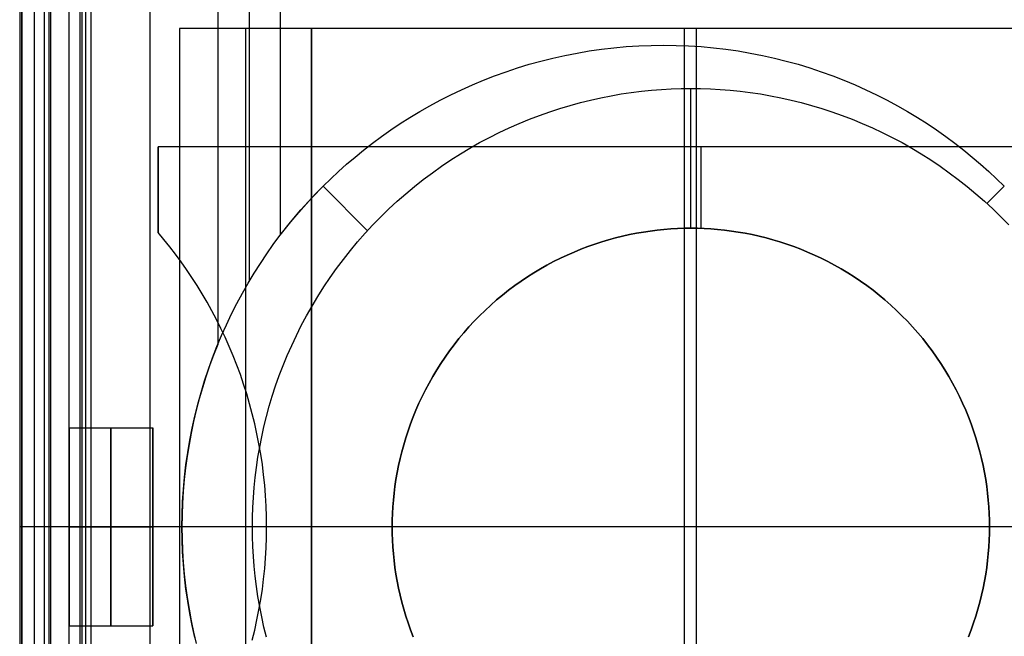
# Model space of a CAD drawing. Header units: millimetres. Extents: x -15 to 7, y 1 to 148.
# Tile 176 of 256: x -4.16 to -0.53, y 46.94 to 49.21. Entities that reach past the tile are written whole.
import ezdxf

# ---------------------------------------------------------------- set-up
doc = ezdxf.new("R2010")
doc.units = ezdxf.units.MM
doc.header["$MEASUREMENT"] = 0
doc.layers.add('Default', color=7, linetype='Continuous', true_color=0x000000)
doc.layers.add('Layer 01', color=7, linetype='Continuous', true_color=0x000000)

msp = doc.modelspace()

# ---------------------------------------------------------------- linework, layer by layer
at = {"layer": 'Default', "color": 254, "true_color": 0xcad1ee}
for points in [[(-3.9369, 73.1907), (-3.9369, 35.7229)], [(-3.9159, 73.1698), (-3.9159, 35.7439)], [(-3.895, 35.7648), (-3.895, 73.1488)], [(-4.1497, 6.9472), (-4.1497, 69.7106)], [(-4.1497, 7.2489), (-4.1497, 69.3953)], [(-4.1497, 69.08), (-4.1497, 8.1651)]]:
    msp.add_lwpolyline(points, dxfattribs=at)
at = {"layer": 'Default', "color": 171, "true_color": 0x8080ff}
for points in [[(-4.1047, 70.2941), (-4.1047, 27.6013)], [(-4.0497, 27.5187), (-4.0497, 70.2391)]]:
    msp.add_lwpolyline(points, dxfattribs=at)
at = {"layer": 'Default', "color": 171, "true_color": 0x8080ff, "extrusion": (0, 1, 0)}
msp.add_lwpolyline([(4.0497, -104.3618), (4.1597, -101.2118)], dxfattribs=at)
at = {"layer": 'Layer 01'}
for points in [[(-4.1566, 45.4394), (-4.1566, 49.2394)], [(-4.1566, 45.4394), (-4.1566, 49.2394)], [(-4.1566, 45.4394), (-4.1566, 49.2394)], [(-4.0665, 45.4394), (-4.0665, 49.2394)], [(-4.0431, 45.4394), (-4.0431, 49.2394)], [(-3.9765, 45.4394), (-3.9765, 49.2394)], [(-3.9765, 45.4394), (-3.9765, 49.2394)], [(-3.9765, 45.4394), (-3.9765, 49.2394)], [(-3.9296, 49.2394), (-3.9296, 45.4394)], [(-3.6789, 49.2394), (-3.6789, 45.4394)], [(-3.4283, 49.2394), (-3.4283, 48.0115)], [(-3.3133, 49.2394), (-3.3133, 48.2428)], [(-3.1984, 49.2394), (-3.1984, 48.4137)], [(0.2355, 49.1757), (-3.5692, 49.1757)], [(-3.5692, 49.1757), (-3.5692, 45.503)], [(-3.5692, 49.1757), (-3.5692, 45.503)], [(-3.0832, 49.1757), (-3.5692, 49.1757)], [(-3.0832, 49.1757), (-3.5692, 49.1757)], [(-3.5692, 49.1757), (-3.5692, 45.503)], [(-3.3262, 49.1757), (-3.3262, 45.503)], [(-0.3386, 49.1757), (-3.0832, 49.1757)], [(-3.0832, 45.503), (-3.0832, 49.1757)], [(-3.0832, 49.1757), (-3.0832, 45.503)], [(-3.0832, 49.1757), (-3.0832, 45.503)], [(-1.7109, 49.1757), (-1.7109, 45.503)], [(-1.6669, 49.1757), (-1.6669, 45.503)], [(-3.513, 46.9315), (-3.5229, 46.9758), (-3.5317, 47.0204), (-3.5393, 47.0654), (-3.5458, 47.1106), (-3.5511, 47.1561), (-3.5552, 47.2018), (-3.5582, 47.2475), (-3.56, 47.2934), (-3.5606, 47.3394), (-3.56, 47.3853), (-3.5582, 47.4312), (-3.5552, 47.477), (-3.5511, 47.5226), (-3.5458, 47.5681), (-3.5393, 47.6133), (-3.5317, 47.6583), (-3.5229, 47.7029), (-3.513, 47.7472), (-3.5021, 47.7911), (-3.49, 47.8346), (-3.477, 47.8776), (-3.4628, 47.9201), (-3.4477, 47.962), (-3.4316, 48.0034), (-3.4146, 48.0441), (-3.3967, 48.0842), (-3.3778, 48.1236), (-3.3582, 48.1624), (-3.3377, 48.2004), (-3.3164, 48.2376), (-3.2944, 48.2741), (-3.2716, 48.3099), (-3.2482, 48.3448), (-3.2242, 48.3789), (-3.1995, 48.4122), (-3.1743, 48.4446), (-3.1485, 48.4762), (-3.1223, 48.507), (-3.0955, 48.5369), (-3.0684, 48.5659), (-3.0409, 48.594), (-3.0127, 48.6216), (-2.9837, 48.6487), (-2.9538, 48.6754), (-2.923, 48.7017), (-2.8914, 48.7275), (-2.859, 48.7527), (-2.8257, 48.7773), (-2.7916, 48.8014), (-2.7567, 48.8248), (-2.721, 48.8475), (-2.6845, 48.8696), (-2.6472, 48.8908), (-2.6092, 48.9113), (-2.5704, 48.931), (-2.531, 48.9498), (-2.4909, 48.9678), (-2.4502, 48.9848), (-2.4088, 49.0009), (-2.3669, 49.016), (-2.3244, 49.0301), (-2.2814, 49.0432), (-2.238, 49.0553), (-2.1941, 49.0662), (-2.1498, 49.0761), (-2.1051, 49.0848), (-2.0601, 49.0925), (-2.0149, 49.0989), (-1.9694, 49.1043), (-1.9238, 49.1084), (-1.878, 49.1114), (-1.8321, 49.1131), (-1.7862, 49.1137), (-1.7402, 49.1131), (-1.6944, 49.1114), (-1.6486, 49.1084), (-1.6029, 49.1043), (-1.5575, 49.0989), (-1.5122, 49.0925), (-1.4672, 49.0848), (-1.4226, 49.0761), (-1.3783, 49.0662), (-1.3344, 49.0553), (-1.2909, 49.0432), (-1.2479, 49.0301), (-1.2055, 49.016), (-1.1635, 49.0009), (-1.1222, 48.9848), (-1.0814, 48.9678), (-1.0413, 48.9498), (-1.0019, 48.931), (-0.9632, 48.9113), (-0.9252, 48.8908), (-0.8879, 48.8696), (-0.8514, 48.8475), (-0.8157, 48.8248), (-0.7807, 48.8014), (-0.7466, 48.7773), (-0.7134, 48.7527), (-0.6809, 48.7275), (-0.6493, 48.7017), (-0.6186, 48.6754), (-0.5887, 48.6487), (-0.5597, 48.6216), (-0.5315, 48.594)], [(-3.513, 46.9315), (-3.5229, 46.9758), (-3.5317, 47.0204), (-3.5393, 47.0654), (-3.5458, 47.1106), (-3.5511, 47.1561), (-3.5552, 47.2018), (-3.5582, 47.2475), (-3.56, 47.2934), (-3.5606, 47.3394), (-3.56, 47.3853), (-3.5582, 47.4312), (-3.5552, 47.477), (-3.5511, 47.5226), (-3.5458, 47.5681), (-3.5393, 47.6133), (-3.5317, 47.6583), (-3.5229, 47.7029), (-3.513, 47.7472), (-3.5021, 47.7911), (-3.49, 47.8346), (-3.477, 47.8776), (-3.4628, 47.9201), (-3.4477, 47.962), (-3.4316, 48.0034), (-3.4146, 48.0441), (-3.3967, 48.0842), (-3.3778, 48.1236), (-3.3582, 48.1624), (-3.3377, 48.2004), (-3.3164, 48.2376), (-3.2944, 48.2741), (-3.2716, 48.3099), (-3.2482, 48.3448), (-3.2242, 48.3789), (-3.1995, 48.4122), (-3.1743, 48.4446), (-3.1485, 48.4762), (-3.1223, 48.507), (-3.0955, 48.5369), (-3.0684, 48.5659), (-3.0409, 48.594), (-3.0127, 48.6216), (-2.9837, 48.6487), (-2.9538, 48.6754), (-2.923, 48.7017), (-2.8914, 48.7275), (-2.859, 48.7527), (-2.8257, 48.7773), (-2.7916, 48.8014), (-2.7567, 48.8248), (-2.721, 48.8475), (-2.6845, 48.8696), (-2.6472, 48.8908), (-2.6092, 48.9113), (-2.5704, 48.931), (-2.531, 48.9498), (-2.4909, 48.9678), (-2.4502, 48.9848), (-2.4088, 49.0009), (-2.3669, 49.016), (-2.3244, 49.0301), (-2.2814, 49.0432), (-2.238, 49.0553), (-2.1941, 49.0662), (-2.1498, 49.0761), (-2.1051, 49.0848), (-2.0601, 49.0925), (-2.0149, 49.0989), (-1.9694, 49.1043), (-1.9238, 49.1084), (-1.878, 49.1114), (-1.8321, 49.1131), (-1.7862, 49.1137), (-1.7402, 49.1131), (-1.6944, 49.1114), (-1.6486, 49.1084), (-1.6029, 49.1043), (-1.5575, 49.0989), (-1.5122, 49.0925), (-1.4672, 49.0848), (-1.4226, 49.0761), (-1.3783, 49.0662), (-1.3344, 49.0553), (-1.2909, 49.0432), (-1.2479, 49.0301), (-1.2055, 49.016), (-1.1635, 49.0009), (-1.1222, 48.9848), (-1.0814, 48.9678), (-1.0413, 48.9498), (-1.0019, 48.931), (-0.9632, 48.9113), (-0.9252, 48.8908), (-0.8879, 48.8696), (-0.8514, 48.8475), (-0.8157, 48.8248), (-0.7807, 48.8014), (-0.7466, 48.7773), (-0.7134, 48.7527), (-0.6809, 48.7275), (-0.6493, 48.7017), (-0.6186, 48.6754), (-0.5887, 48.6487), (-0.5597, 48.6216), (-0.5315, 48.594)], [(-3.0409, 48.594), (-3.0127, 48.6216), (-2.9837, 48.6487), (-2.9538, 48.6754), (-2.923, 48.7017), (-2.8914, 48.7275), (-2.859, 48.7527), (-2.8257, 48.7773), (-2.7916, 48.8014), (-2.7567, 48.8248), (-2.721, 48.8475), (-2.6845, 48.8696), (-2.6472, 48.8908), (-2.6092, 48.9113), (-2.5704, 48.931), (-2.531, 48.9498), (-2.4909, 48.9678), (-2.4502, 48.9848), (-2.4088, 49.0009), (-2.3669, 49.016), (-2.3244, 49.0301), (-2.2814, 49.0432), (-2.238, 49.0553), (-2.1941, 49.0662), (-2.1498, 49.0761), (-2.1051, 49.0848), (-2.0601, 49.0925), (-2.0149, 49.0989), (-1.9694, 49.1043), (-1.9238, 49.1084), (-1.878, 49.1114), (-1.8321, 49.1131), (-1.7862, 49.1137), (-1.7402, 49.1131), (-1.6944, 49.1114), (-1.6486, 49.1084), (-1.6029, 49.1043), (-1.5575, 49.0989), (-1.5122, 49.0925), (-1.4672, 49.0848), (-1.4226, 49.0761), (-1.3783, 49.0662), (-1.3344, 49.0553), (-1.2909, 49.0432), (-1.2479, 49.0301), (-1.2055, 49.016), (-1.1635, 49.0009), (-1.1222, 48.9848), (-1.0814, 48.9678), (-1.0413, 48.9498), (-1.0019, 48.931), (-0.9632, 48.9113), (-0.9252, 48.8908), (-0.8879, 48.8696), (-0.8514, 48.8475), (-0.8157, 48.8248), (-0.7807, 48.8014), (-0.7466, 48.7773), (-0.7134, 48.7527), (-0.6809, 48.7275), (-0.6493, 48.7017), (-0.6186, 48.6754), (-0.5887, 48.6487), (-0.5597, 48.6216), (-0.5315, 48.594)], [(-3.2491, 46.9326), (-3.2585, 46.9703), (-3.2668, 47.0079), (-3.2742, 47.0455), (-3.2807, 47.0829), (-3.2862, 47.1202), (-3.2909, 47.1573), (-3.2947, 47.1942), (-3.2975, 47.2309), (-3.2996, 47.2674), (-3.3008, 47.3035), (-3.3012, 47.3394), (-3.3008, 47.3752), (-3.2996, 47.4114), (-3.2975, 47.4478), (-3.2947, 47.4845), (-3.2909, 47.5214), (-3.2862, 47.5585), (-3.2807, 47.5958), (-3.2742, 47.6332), (-3.2668, 47.6708), (-3.2585, 47.7084), (-3.2491, 47.7461), (-3.2388, 47.7837), (-3.2276, 47.8214), (-3.2153, 47.859), (-3.202, 47.8965), (-3.1878, 47.9338), (-3.1725, 47.971), (-3.1563, 48.008), (-3.139, 48.0447), (-3.1208, 48.0811), (-3.1015, 48.1172), (-3.0813, 48.1529), (-3.0601, 48.1882), (-3.0379, 48.2231), (-3.0148, 48.2575), (-2.9908, 48.2913), (-2.9658, 48.3246), (-2.94, 48.3573), (-2.9133, 48.3893), (-2.8857, 48.4207), (-2.8573, 48.4514), (-2.8282, 48.4813), (-2.7982, 48.5105), (-2.7675, 48.5389), (-2.7362, 48.5665), (-2.7041, 48.5932), (-2.6714, 48.619), (-2.6381, 48.644), (-2.6043, 48.668), (-2.5699, 48.6911), (-2.5351, 48.7133), (-2.4998, 48.7345), (-2.464, 48.7547), (-2.4279, 48.7739), (-2.3915, 48.7922), (-2.3548, 48.8095), (-2.3178, 48.8257), (-2.2807, 48.841), (-2.2433, 48.8552), (-2.2058, 48.8685), (-2.1682, 48.8807), (-2.1306, 48.892), (-2.0929, 48.9023), (-2.0552, 48.9116), (-2.0176, 48.92), (-1.98, 48.9274), (-1.9426, 48.9339), (-1.9053, 48.9394), (-1.8682, 48.9441), (-1.8313, 48.9478), (-1.7946, 48.9507), (-1.7582, 48.9528), (-1.722, 48.954), (-1.6862, 48.9544), (-1.6503, 48.954), (-1.6142, 48.9528), (-1.5777, 48.9507), (-1.5411, 48.9478), (-1.5041, 48.9441), (-1.467, 48.9394), (-1.4297, 48.9339), (-1.3923, 48.9274), (-1.3548, 48.92), (-1.3171, 48.9116), (-1.2795, 48.9023), (-1.2418, 48.892), (-1.2041, 48.8807), (-1.1665, 48.8685), (-1.1291, 48.8552), (-1.0917, 48.841), (-1.0545, 48.8257), (-1.0175, 48.8095), (-0.9808, 48.7922), (-0.9444, 48.7739), (-0.9083, 48.7547), (-0.8726, 48.7345), (-0.8373, 48.7133), (-0.8024, 48.6911), (-0.7681, 48.668), (-0.7342, 48.644), (-0.7009, 48.619), (-0.6682, 48.5932), (-0.6362, 48.5665), (-0.6048, 48.5389), (-0.5741, 48.5105), (-0.5442, 48.4813), (-0.515, 48.4514)], [(-1.6862, 48.4394), (-1.6862, 48.9544)], [(0.3516, 48.7394), (-3.6484, 48.7394)], [(-3.6484, 48.4243), (-3.6484, 48.7394)], [(0.3516, 48.7394), (-3.6484, 48.7394)], [(-3.6484, 48.7394), (-3.6484, 48.4243)], [(0.3516, 48.7394), (-3.6484, 48.7394)], [(-3.6484, 48.4243), (-3.6484, 48.7394)], [(-1.6484, 48.4387), (-1.6484, 48.7394)], [(-3.1984, 48.4137), (-3.1606, 48.4616), (-3.1217, 48.5077), (-3.0817, 48.5518), (-3.0409, 48.594)], [(-2.8771, 48.4302), (-3.0409, 48.594)], [(-0.5953, 48.5302), (-0.5315, 48.594)], [(-3.3014, 46.9224), (-3.2923, 46.9593), (-3.2841, 46.9965), (-3.2767, 47.0339), (-3.2701, 47.0715), (-3.2644, 47.1094), (-3.2596, 47.1474), (-3.2556, 47.1856), (-3.2525, 47.224), (-3.2503, 47.2624), (-3.249, 47.3009), (-3.2485, 47.3394), (-3.249, 47.3779), (-3.2503, 47.4163), (-3.2525, 47.4547), (-3.2556, 47.4931), (-3.2596, 47.5313), (-3.2644, 47.5693), (-3.2701, 47.6072), (-3.2767, 47.6448), (-3.2841, 47.6823), (-3.2923, 47.7194), (-3.3014, 47.7563), (-3.3112, 47.7928), (-3.3219, 47.829), (-3.3333, 47.8648), (-3.3454, 47.9003), (-3.3584, 47.9353), (-3.372, 47.9698), (-3.3863, 48.004), (-3.4013, 48.0376), (-3.417, 48.0707), (-3.4333, 48.1034), (-3.4503, 48.1354), (-3.4678, 48.167), (-3.4859, 48.198), (-3.5045, 48.2284), (-3.5237, 48.2582), (-3.5434, 48.2874), (-3.5635, 48.316), (-3.5841, 48.344), (-3.6052, 48.3714), (-3.6266, 48.3982), (-3.6484, 48.4243)], [(-3.3014, 46.9224), (-3.2923, 46.9593), (-3.2841, 46.9965), (-3.2767, 47.0339), (-3.2701, 47.0715), (-3.2644, 47.1094), (-3.2596, 47.1474), (-3.2556, 47.1856), (-3.2525, 47.224), (-3.2503, 47.2624), (-3.249, 47.3009), (-3.2485, 47.3394), (-3.249, 47.3779), (-3.2503, 47.4163), (-3.2525, 47.4547), (-3.2556, 47.4931), (-3.2596, 47.5313), (-3.2644, 47.5693), (-3.2701, 47.6072), (-3.2767, 47.6448), (-3.2841, 47.6823), (-3.2923, 47.7194), (-3.3014, 47.7563), (-3.3112, 47.7928), (-3.3219, 47.829), (-3.3333, 47.8648), (-3.3454, 47.9003), (-3.3584, 47.9353), (-3.372, 47.9698), (-3.3863, 48.004), (-3.4013, 48.0376), (-3.417, 48.0707), (-3.4333, 48.1034), (-3.4503, 48.1354), (-3.4678, 48.167), (-3.4859, 48.198), (-3.5045, 48.2284), (-3.5237, 48.2582), (-3.5434, 48.2874), (-3.5635, 48.316), (-3.5841, 48.344), (-3.6052, 48.3714), (-3.6266, 48.3982), (-3.6484, 48.4243)], [(-3.3014, 46.9224), (-3.2923, 46.9593), (-3.2841, 46.9965), (-3.2767, 47.0339), (-3.2701, 47.0715), (-3.2644, 47.1094), (-3.2596, 47.1474), (-3.2556, 47.1856), (-3.2525, 47.224), (-3.2503, 47.2624), (-3.249, 47.3009), (-3.2485, 47.3394), (-3.249, 47.3779), (-3.2503, 47.4163), (-3.2525, 47.4547), (-3.2556, 47.4931), (-3.2596, 47.5313), (-3.2644, 47.5693), (-3.2701, 47.6072), (-3.2767, 47.6448), (-3.2841, 47.6823), (-3.2923, 47.7194), (-3.3014, 47.7563), (-3.3112, 47.7928), (-3.3219, 47.829), (-3.3333, 47.8648), (-3.3454, 47.9003), (-3.3584, 47.9353), (-3.372, 47.9698), (-3.3863, 48.004), (-3.4013, 48.0376), (-3.417, 48.0707), (-3.4333, 48.1034), (-3.4503, 48.1354), (-3.4678, 48.167), (-3.4859, 48.198), (-3.5045, 48.2284), (-3.5237, 48.2582), (-3.5434, 48.2874), (-3.5635, 48.316), (-3.5841, 48.344), (-3.6052, 48.3714), (-3.6266, 48.3982), (-3.6484, 48.4243)], [(-2.7089, 46.9345), (-2.7187, 46.9599), (-2.7277, 46.9854), (-2.736, 47.011), (-2.7437, 47.0367), (-2.7507, 47.0623), (-2.7571, 47.088), (-2.7628, 47.1136), (-2.7678, 47.1392), (-2.7722, 47.1647), (-2.776, 47.1901), (-2.7792, 47.2154), (-2.7817, 47.2405), (-2.7837, 47.2655), (-2.7851, 47.2903), (-2.7859, 47.3149), (-2.7862, 47.3394), (-2.7859, 47.3638), (-2.7851, 47.3884), (-2.7837, 47.4132), (-2.7817, 47.4382), (-2.7792, 47.4633), (-2.776, 47.4886), (-2.7722, 47.514), (-2.7678, 47.5395), (-2.7628, 47.5651), (-2.7571, 47.5907), (-2.7507, 47.6164), (-2.7437, 47.642), (-2.736, 47.6677), (-2.7277, 47.6933), (-2.7187, 47.7188), (-2.7089, 47.7443), (-2.6985, 47.7696), (-2.6875, 47.7948), (-2.6757, 47.8198), (-2.6633, 47.8446), (-2.6502, 47.8692), (-2.6364, 47.8935), (-2.622, 47.9175), (-2.6069, 47.9413), (-2.5911, 47.9647), (-2.5748, 47.9878), (-2.5578, 48.0104), (-2.5402, 48.0327), (-2.522, 48.0545), (-2.5032, 48.0759), (-2.4839, 48.0968), (-2.464, 48.1172), (-2.4436, 48.137), (-2.4227, 48.1564), (-2.4013, 48.1751), (-2.3795, 48.1933), (-2.3572, 48.2109), (-2.3346, 48.2279), (-2.3115, 48.2443), (-2.2881, 48.26), (-2.2644, 48.2751), (-2.2403, 48.2896), (-2.216, 48.3034), (-2.1914, 48.3165), (-2.1666, 48.3289), (-2.1416, 48.3407), (-2.1164, 48.3517), (-2.0911, 48.3621), (-2.0656, 48.3718), (-2.0401, 48.3809), (-2.0145, 48.3892), (-1.9888, 48.3969), (-1.9632, 48.4039), (-1.9375, 48.4103), (-1.9119, 48.4159), (-1.8863, 48.421), (-1.8608, 48.4254), (-1.8354, 48.4292), (-1.8102, 48.4323), (-1.785, 48.4349), (-1.76, 48.4369), (-1.7352, 48.4383), (-1.7106, 48.4391), (-1.6862, 48.4394), (-1.6618, 48.4391), (-1.6371, 48.4383), (-1.6123, 48.4369), (-1.5873, 48.4349), (-1.5622, 48.4323), (-1.5369, 48.4292), (-1.5115, 48.4254), (-1.486, 48.421), (-1.4604, 48.4159), (-1.4348, 48.4103), (-1.4092, 48.4039), (-1.3835, 48.3969), (-1.3579, 48.3892), (-1.3323, 48.3809), (-1.3067, 48.3718), (-1.2813, 48.3621), (-1.2559, 48.3517), (-1.2308, 48.3407), (-1.2058, 48.3289), (-1.181, 48.3165), (-1.1564, 48.3034), (-1.132, 48.2896), (-1.108, 48.2751), (-1.0842, 48.26), (-1.0608, 48.2443), (-1.0378, 48.2279), (-1.0151, 48.2109), (-0.9928, 48.1933), (-0.971, 48.1751), (-0.9496, 48.1564), (-0.9288, 48.137), (-0.9084, 48.1172), (-0.8885, 48.0968), (-0.8692, 48.0759), (-0.8504, 48.0545), (-0.8322, 48.0327), (-0.8146, 48.0104), (-0.7976, 47.9878), (-0.7812, 47.9647), (-0.7655, 47.9413), (-0.7504, 47.9175), (-0.7359, 47.8935), (-0.7222, 47.8692), (-0.7091, 47.8446), (-0.6966, 47.8198), (-0.6849, 47.7948), (-0.6738, 47.7696), (-0.6634, 47.7443), (-0.6537, 47.7188), (-0.6447, 47.6933), (-0.6363, 47.6677), (-0.6286, 47.642), (-0.6216, 47.6164), (-0.6153, 47.5907), (-0.6096, 47.5651), (-0.6045, 47.5395), (-0.6001, 47.514), (-0.5963, 47.4886), (-0.5932, 47.4633), (-0.5906, 47.4382), (-0.5887, 47.4132), (-0.5873, 47.3884), (-0.5864, 47.3638), (-0.5862, 47.3394), (-0.5864, 47.3149), (-0.5873, 47.2903), (-0.5887, 47.2655), (-0.5906, 47.2405), (-0.5932, 47.2154), (-0.5963, 47.1901), (-0.6001, 47.1647), (-0.6045, 47.1392), (-0.6096, 47.1136), (-0.6153, 47.088), (-0.6216, 47.0623), (-0.6286, 47.0367), (-0.6363, 47.011), (-0.6447, 46.9854), (-0.6537, 46.9599), (-0.6634, 46.9345)], [(-0.6634, 46.9345), (-0.6537, 46.9599), (-0.6447, 46.9854), (-0.6363, 47.011), (-0.6286, 47.0367), (-0.6216, 47.0623), (-0.6153, 47.088), (-0.6096, 47.1136), (-0.6045, 47.1392), (-0.6001, 47.1647), (-0.5963, 47.1901), (-0.5932, 47.2154), (-0.5906, 47.2405), (-0.5887, 47.2655), (-0.5873, 47.2903), (-0.5864, 47.3149), (-0.5862, 47.3394), (-0.5864, 47.3638), (-0.5873, 47.3884), (-0.5887, 47.4132), (-0.5906, 47.4382), (-0.5932, 47.4633), (-0.5963, 47.4886), (-0.6001, 47.514), (-0.6045, 47.5395), (-0.6096, 47.5651), (-0.6153, 47.5907), (-0.6216, 47.6164), (-0.6286, 47.642), (-0.6363, 47.6677), (-0.6447, 47.6933), (-0.6537, 47.7188), (-0.6634, 47.7443), (-0.6738, 47.7696), (-0.6849, 47.7948), (-0.6966, 47.8198), (-0.7091, 47.8446), (-0.7222, 47.8692), (-0.7359, 47.8935), (-0.7504, 47.9175), (-0.7655, 47.9413), (-0.7812, 47.9647), (-0.7976, 47.9878), (-0.8146, 48.0104), (-0.8322, 48.0327), (-0.8504, 48.0545), (-0.8692, 48.0759), (-0.8885, 48.0968), (-0.9084, 48.1172), (-0.9288, 48.137), (-0.9496, 48.1564), (-0.971, 48.1751), (-0.9928, 48.1933), (-1.0151, 48.2109), (-1.0378, 48.2279), (-1.0608, 48.2443), (-1.0842, 48.26), (-1.108, 48.2751), (-1.132, 48.2896), (-1.1564, 48.3034), (-1.181, 48.3165), (-1.2058, 48.3289), (-1.2308, 48.3407), (-1.2559, 48.3517), (-1.2813, 48.3621), (-1.3067, 48.3718), (-1.3323, 48.3809), (-1.3579, 48.3892), (-1.3835, 48.3969), (-1.4092, 48.4039), (-1.4348, 48.4103), (-1.4604, 48.4159), (-1.486, 48.421), (-1.5115, 48.4254), (-1.5369, 48.4292), (-1.5622, 48.4323), (-1.5873, 48.4349), (-1.6123, 48.4369), (-1.6371, 48.4383), (-1.6618, 48.4391), (-1.6862, 48.4394), (-1.7106, 48.4391), (-1.7352, 48.4383), (-1.76, 48.4369), (-1.785, 48.4349), (-1.8102, 48.4323), (-1.8354, 48.4292), (-1.8608, 48.4254), (-1.8863, 48.421), (-1.9119, 48.4159), (-1.9375, 48.4103), (-1.9632, 48.4039), (-1.9888, 48.3969), (-2.0145, 48.3892), (-2.0401, 48.3809), (-2.0656, 48.3718), (-2.0911, 48.3621), (-2.1164, 48.3517), (-2.1416, 48.3407), (-2.1666, 48.3289), (-2.1914, 48.3165), (-2.216, 48.3034), (-2.2403, 48.2896), (-2.2644, 48.2751), (-2.2881, 48.26), (-2.3115, 48.2443), (-2.3346, 48.2279), (-2.3572, 48.2109), (-2.3795, 48.1933), (-2.4013, 48.1751), (-2.4227, 48.1564), (-2.4436, 48.137), (-2.464, 48.1172), (-2.4839, 48.0968), (-2.5032, 48.0759), (-2.522, 48.0545), (-2.5402, 48.0327), (-2.5578, 48.0104), (-2.5748, 47.9878), (-2.5911, 47.9647), (-2.6069, 47.9413), (-2.622, 47.9175), (-2.6364, 47.8935), (-2.6502, 47.8692), (-2.6633, 47.8446), (-2.6757, 47.8198), (-2.6875, 47.7948), (-2.6985, 47.7696), (-2.7089, 47.7443), (-2.7187, 47.7188), (-2.7277, 47.6933), (-2.736, 47.6677), (-2.7437, 47.642), (-2.7507, 47.6164), (-2.7571, 47.5907), (-2.7628, 47.5651), (-2.7678, 47.5395), (-2.7722, 47.514), (-2.776, 47.4886), (-2.7792, 47.4633), (-2.7817, 47.4382), (-2.7837, 47.4132), (-2.7851, 47.3884), (-2.7859, 47.3638), (-2.7862, 47.3394), (-2.7859, 47.3149), (-2.7851, 47.2903), (-2.7837, 47.2655), (-2.7817, 47.2405), (-2.7792, 47.2154), (-2.776, 47.1901), (-2.7722, 47.1647), (-2.7678, 47.1392), (-2.7628, 47.1136), (-2.7571, 47.088), (-2.7507, 47.0623), (-2.7437, 47.0367), (-2.736, 47.011), (-2.7277, 46.9854), (-2.7187, 46.9599), (-2.7089, 46.9345)], [(-0.6634, 46.9345), (-0.6537, 46.9599), (-0.6447, 46.9854), (-0.6363, 47.011), (-0.6286, 47.0367), (-0.6216, 47.0623), (-0.6153, 47.088), (-0.6096, 47.1136), (-0.6045, 47.1392), (-0.6001, 47.1647), (-0.5963, 47.1901), (-0.5932, 47.2154), (-0.5906, 47.2405), (-0.5887, 47.2655), (-0.5873, 47.2903), (-0.5864, 47.3149), (-0.5862, 47.3394), (-0.5864, 47.3638), (-0.5873, 47.3884), (-0.5887, 47.4132), (-0.5906, 47.4382), (-0.5932, 47.4633), (-0.5963, 47.4886), (-0.6001, 47.514), (-0.6045, 47.5395), (-0.6096, 47.5651), (-0.6153, 47.5907), (-0.6216, 47.6164), (-0.6286, 47.642), (-0.6363, 47.6677), (-0.6447, 47.6933), (-0.6537, 47.7188), (-0.6634, 47.7443), (-0.6738, 47.7696), (-0.6849, 47.7948), (-0.6966, 47.8198), (-0.7091, 47.8446), (-0.7222, 47.8692), (-0.7359, 47.8935), (-0.7504, 47.9175), (-0.7655, 47.9413), (-0.7812, 47.9647), (-0.7976, 47.9878), (-0.8146, 48.0104), (-0.8322, 48.0327), (-0.8504, 48.0545), (-0.8692, 48.0759), (-0.8885, 48.0968), (-0.9084, 48.1172), (-0.9288, 48.137), (-0.9496, 48.1564), (-0.971, 48.1751), (-0.9928, 48.1933), (-1.0151, 48.2109), (-1.0378, 48.2279), (-1.0608, 48.2443), (-1.0842, 48.26), (-1.108, 48.2751), (-1.132, 48.2896), (-1.1564, 48.3034), (-1.181, 48.3165), (-1.2058, 48.3289), (-1.2308, 48.3407), (-1.2559, 48.3517), (-1.2813, 48.3621), (-1.3067, 48.3718), (-1.3323, 48.3809), (-1.3579, 48.3892), (-1.3835, 48.3969), (-1.4092, 48.4039), (-1.4348, 48.4103), (-1.4604, 48.4159), (-1.486, 48.421), (-1.5115, 48.4254), (-1.5369, 48.4292), (-1.5622, 48.4323), (-1.5873, 48.4349), (-1.6123, 48.4369), (-1.6371, 48.4383), (-1.6618, 48.4391), (-1.6862, 48.4394), (-1.7106, 48.4391), (-1.7352, 48.4383), (-1.76, 48.4369), (-1.785, 48.4349), (-1.8102, 48.4323), (-1.8354, 48.4292), (-1.8608, 48.4254), (-1.8863, 48.421), (-1.9119, 48.4159), (-1.9375, 48.4103), (-1.9632, 48.4039), (-1.9888, 48.3969), (-2.0145, 48.3892), (-2.0401, 48.3809), (-2.0656, 48.3718), (-2.0911, 48.3621), (-2.1164, 48.3517), (-2.1416, 48.3407), (-2.1666, 48.3289), (-2.1914, 48.3165), (-2.216, 48.3034), (-2.2403, 48.2896), (-2.2644, 48.2751), (-2.2881, 48.26), (-2.3115, 48.2443), (-2.3346, 48.2279), (-2.3572, 48.2109), (-2.3795, 48.1933), (-2.4013, 48.1751), (-2.4227, 48.1564), (-2.4436, 48.137), (-2.464, 48.1172), (-2.4839, 48.0968), (-2.5032, 48.0759), (-2.522, 48.0545), (-2.5402, 48.0327), (-2.5578, 48.0104), (-2.5748, 47.9878), (-2.5911, 47.9647), (-2.6069, 47.9413), (-2.622, 47.9175), (-2.6364, 47.8935), (-2.6502, 47.8692), (-2.6633, 47.8446), (-2.6757, 47.8198), (-2.6875, 47.7948), (-2.6985, 47.7696), (-2.7089, 47.7443), (-2.7187, 47.7188), (-2.7277, 47.6933), (-2.736, 47.6677), (-2.7437, 47.642), (-2.7507, 47.6164), (-2.7571, 47.5907), (-2.7628, 47.5651), (-2.7678, 47.5395), (-2.7722, 47.514), (-2.776, 47.4886), (-2.7792, 47.4633), (-2.7817, 47.4382), (-2.7837, 47.4132), (-2.7851, 47.3884), (-2.7859, 47.3638), (-2.7862, 47.3394), (-2.7859, 47.3149), (-2.7851, 47.2903), (-2.7837, 47.2655), (-2.7817, 47.2405), (-2.7792, 47.2154), (-2.776, 47.1901), (-2.7722, 47.1647), (-2.7678, 47.1392), (-2.7628, 47.1136), (-2.7571, 47.088), (-2.7507, 47.0623), (-2.7437, 47.0367), (-2.736, 47.011), (-2.7277, 46.9854), (-2.7187, 46.9599), (-2.7089, 46.9345)], [(-2.7089, 46.9345), (-2.7187, 46.9599), (-2.7277, 46.9854), (-2.736, 47.011), (-2.7437, 47.0367), (-2.7507, 47.0623), (-2.7571, 47.088), (-2.7628, 47.1136), (-2.7678, 47.1392), (-2.7722, 47.1647), (-2.776, 47.1901), (-2.7792, 47.2154), (-2.7817, 47.2405), (-2.7837, 47.2655), (-2.7851, 47.2903), (-2.7859, 47.3149), (-2.7862, 47.3394), (-2.7859, 47.3638), (-2.7851, 47.3884), (-2.7837, 47.4132), (-2.7817, 47.4382), (-2.7792, 47.4633), (-2.776, 47.4886), (-2.7722, 47.514), (-2.7678, 47.5395), (-2.7628, 47.5651), (-2.7571, 47.5907), (-2.7507, 47.6164), (-2.7437, 47.642), (-2.736, 47.6677), (-2.7277, 47.6933), (-2.7187, 47.7188), (-2.7089, 47.7443), (-2.6985, 47.7696), (-2.6875, 47.7948), (-2.6757, 47.8198), (-2.6633, 47.8446), (-2.6502, 47.8692), (-2.6364, 47.8935), (-2.622, 47.9175), (-2.6069, 47.9413), (-2.5911, 47.9647), (-2.5748, 47.9878), (-2.5578, 48.0104), (-2.5402, 48.0327), (-2.522, 48.0545), (-2.5032, 48.0759), (-2.4839, 48.0968), (-2.464, 48.1172), (-2.4436, 48.137), (-2.4227, 48.1564), (-2.4013, 48.1751), (-2.3795, 48.1933), (-2.3572, 48.2109), (-2.3346, 48.2279), (-2.3115, 48.2443), (-2.2881, 48.26), (-2.2644, 48.2751), (-2.2403, 48.2896), (-2.216, 48.3034), (-2.1914, 48.3165), (-2.1666, 48.3289), (-2.1416, 48.3407), (-2.1164, 48.3517), (-2.0911, 48.3621), (-2.0656, 48.3718), (-2.0401, 48.3809), (-2.0145, 48.3892), (-1.9888, 48.3969), (-1.9632, 48.4039), (-1.9375, 48.4103), (-1.9119, 48.4159), (-1.8863, 48.421), (-1.8608, 48.4254), (-1.8354, 48.4292), (-1.8102, 48.4323), (-1.785, 48.4349), (-1.76, 48.4369), (-1.7352, 48.4383), (-1.7106, 48.4391), (-1.6862, 48.4394), (-1.6618, 48.4391), (-1.6371, 48.4383), (-1.6123, 48.4369), (-1.5873, 48.4349), (-1.5622, 48.4323), (-1.5369, 48.4292), (-1.5115, 48.4254), (-1.486, 48.421), (-1.4604, 48.4159), (-1.4348, 48.4103), (-1.4092, 48.4039), (-1.3835, 48.3969), (-1.3579, 48.3892), (-1.3323, 48.3809), (-1.3067, 48.3718), (-1.2813, 48.3621), (-1.2559, 48.3517), (-1.2308, 48.3407), (-1.2058, 48.3289), (-1.181, 48.3165), (-1.1564, 48.3034), (-1.132, 48.2896), (-1.108, 48.2751), (-1.0842, 48.26), (-1.0608, 48.2443), (-1.0378, 48.2279), (-1.0151, 48.2109), (-0.9928, 48.1933), (-0.971, 48.1751), (-0.9496, 48.1564), (-0.9288, 48.137), (-0.9084, 48.1172), (-0.8885, 48.0968), (-0.8692, 48.0759), (-0.8504, 48.0545), (-0.8322, 48.0327), (-0.8146, 48.0104), (-0.7976, 47.9878), (-0.7812, 47.9647), (-0.7655, 47.9413), (-0.7504, 47.9175), (-0.7359, 47.8935), (-0.7222, 47.8692), (-0.7091, 47.8446), (-0.6966, 47.8198), (-0.6849, 47.7948), (-0.6738, 47.7696), (-0.6634, 47.7443), (-0.6537, 47.7188), (-0.6447, 47.6933), (-0.6363, 47.6677), (-0.6286, 47.642), (-0.6216, 47.6164), (-0.6153, 47.5907), (-0.6096, 47.5651), (-0.6045, 47.5395), (-0.6001, 47.514), (-0.5963, 47.4886), (-0.5932, 47.4633), (-0.5906, 47.4382), (-0.5887, 47.4132), (-0.5873, 47.3884), (-0.5864, 47.3638), (-0.5862, 47.3394), (-0.5864, 47.3149), (-0.5873, 47.2903), (-0.5887, 47.2655), (-0.5906, 47.2405), (-0.5932, 47.2154), (-0.5963, 47.1901), (-0.6001, 47.1647), (-0.6045, 47.1392), (-0.6096, 47.1136), (-0.6153, 47.088), (-0.6216, 47.0623), (-0.6286, 47.0367), (-0.6363, 47.011), (-0.6447, 46.9854), (-0.6537, 46.9599), (-0.6634, 46.9345)], [(-0.6634, 46.9345), (-0.6537, 46.9599), (-0.6447, 46.9854), (-0.6363, 47.011), (-0.6286, 47.0367), (-0.6216, 47.0623), (-0.6153, 47.088), (-0.6096, 47.1136), (-0.6045, 47.1392), (-0.6001, 47.1647), (-0.5963, 47.1901), (-0.5932, 47.2154), (-0.5906, 47.2405), (-0.5887, 47.2655), (-0.5873, 47.2903), (-0.5864, 47.3149), (-0.5862, 47.3394), (-0.5864, 47.3638), (-0.5873, 47.3884), (-0.5887, 47.4132), (-0.5906, 47.4382), (-0.5932, 47.4633), (-0.5963, 47.4886), (-0.6001, 47.514), (-0.6045, 47.5395), (-0.6096, 47.5651), (-0.6153, 47.5907), (-0.6216, 47.6164), (-0.6286, 47.642), (-0.6363, 47.6677), (-0.6447, 47.6933), (-0.6537, 47.7188), (-0.6634, 47.7443), (-0.6738, 47.7696), (-0.6849, 47.7948), (-0.6966, 47.8198), (-0.7091, 47.8446), (-0.7222, 47.8692), (-0.7359, 47.8935), (-0.7504, 47.9175), (-0.7655, 47.9413), (-0.7812, 47.9647), (-0.7976, 47.9878), (-0.8146, 48.0104), (-0.8322, 48.0327), (-0.8504, 48.0545), (-0.8692, 48.0759), (-0.8885, 48.0968), (-0.9084, 48.1172), (-0.9288, 48.137), (-0.9496, 48.1564), (-0.971, 48.1751), (-0.9928, 48.1933), (-1.0151, 48.2109), (-1.0378, 48.2279), (-1.0608, 48.2443), (-1.0842, 48.26), (-1.108, 48.2751), (-1.132, 48.2896), (-1.1564, 48.3034), (-1.181, 48.3165), (-1.2058, 48.3289), (-1.2308, 48.3407), (-1.2559, 48.3517), (-1.2813, 48.3621), (-1.3067, 48.3718), (-1.3323, 48.3809), (-1.3579, 48.3892), (-1.3835, 48.3969), (-1.4092, 48.4039), (-1.4348, 48.4103), (-1.4604, 48.4159), (-1.486, 48.421), (-1.5115, 48.4254), (-1.5369, 48.4292), (-1.5622, 48.4323), (-1.5873, 48.4349), (-1.6123, 48.4369), (-1.6371, 48.4383), (-1.6618, 48.4391), (-1.6862, 48.4394), (-1.7106, 48.4391), (-1.7352, 48.4383), (-1.76, 48.4369), (-1.785, 48.4349), (-1.8102, 48.4323), (-1.8354, 48.4292), (-1.8608, 48.4254), (-1.8863, 48.421), (-1.9119, 48.4159), (-1.9375, 48.4103), (-1.9632, 48.4039), (-1.9888, 48.3969), (-2.0145, 48.3892), (-2.0401, 48.3809), (-2.0656, 48.3718), (-2.0911, 48.3621), (-2.1164, 48.3517), (-2.1416, 48.3407), (-2.1666, 48.3289), (-2.1914, 48.3165), (-2.216, 48.3034), (-2.2403, 48.2896), (-2.2644, 48.2751), (-2.2881, 48.26), (-2.3115, 48.2443), (-2.3346, 48.2279), (-2.3572, 48.2109), (-2.3795, 48.1933), (-2.4013, 48.1751), (-2.4227, 48.1564), (-2.4436, 48.137), (-2.464, 48.1172), (-2.4839, 48.0968), (-2.5032, 48.0759), (-2.522, 48.0545), (-2.5402, 48.0327), (-2.5578, 48.0104), (-2.5748, 47.9878), (-2.5911, 47.9647), (-2.6069, 47.9413), (-2.622, 47.9175), (-2.6364, 47.8935), (-2.6502, 47.8692), (-2.6633, 47.8446), (-2.6757, 47.8198), (-2.6875, 47.7948), (-2.6985, 47.7696), (-2.7089, 47.7443), (-2.7187, 47.7188), (-2.7277, 47.6933), (-2.736, 47.6677), (-2.7437, 47.642), (-2.7507, 47.6164), (-2.7571, 47.5907), (-2.7628, 47.5651), (-2.7678, 47.5395), (-2.7722, 47.514), (-2.776, 47.4886), (-2.7792, 47.4633), (-2.7817, 47.4382), (-2.7837, 47.4132), (-2.7851, 47.3884), (-2.7859, 47.3638), (-2.7862, 47.3394), (-2.7859, 47.3149), (-2.7851, 47.2903), (-2.7837, 47.2655), (-2.7817, 47.2405), (-2.7792, 47.2154), (-2.776, 47.1901), (-2.7722, 47.1647), (-2.7678, 47.1392), (-2.7628, 47.1136), (-2.7571, 47.088), (-2.7507, 47.0623), (-2.7437, 47.0367), (-2.736, 47.011), (-2.7277, 46.9854), (-2.7187, 46.9599), (-2.7089, 46.9345)], [(-3.4283, 48.0115), (-3.4438, 47.9724), (-3.4584, 47.9327), (-3.4721, 47.8925), (-3.4849, 47.8518), (-3.4968, 47.8107), (-3.5077, 47.7692), (-3.5176, 47.7273), (-3.5266, 47.6851), (-3.5345, 47.6426), (-3.5414, 47.5998), (-3.5472, 47.5567), (-3.552, 47.5135), (-3.5557, 47.4701), (-3.5584, 47.4266), (-3.56, 47.383), (-3.5606, 47.3394), (-3.56, 47.2957), (-3.5584, 47.2521), (-3.5557, 47.2086), (-3.552, 47.1652), (-3.5472, 47.122), (-3.5414, 47.0789), (-3.5345, 47.0361), (-3.5266, 46.9936), (-3.5176, 46.9514), (-3.5077, 46.9095)], [(-3.9765, 46.9744), (-3.9765, 47.7043)], [(-3.9765, 47.7043), (-3.9765, 46.9744)], [(-3.9765, 47.7043), (-3.6675, 47.7043)], [(-3.9765, 47.7043), (-3.6675, 47.7043)], [(-3.9765, 47.7043), (-3.6675, 47.7043)], [(-3.822, 46.9744), (-3.822, 47.7043)], [(-3.822, 47.7043), (-3.822, 46.9744)], [(-3.6675, 46.9744), (-3.6675, 47.7043)], [(-3.6675, 47.7043), (-3.6675, 46.9744)], [(-3.6675, 46.9744), (-3.6675, 47.7043)], [(-3.9765, 47.3394), (-4.1566, 47.3394)], [(-3.2485, 47.3394), (-3.9765, 47.3394)], [(-3.9765, 47.3394), (-3.6675, 47.3394)], [(-3.9765, 47.3394), (-3.6675, 47.3394)], [(0.2355, 47.3394), (-3.5692, 47.3394)], [(-3.0832, 47.3394), (-3.5692, 47.3394)], [(-2.7862, 47.3394), (-3.3012, 47.3394)], [(-2.7862, 47.3394), (-3.2485, 47.3394)], [(-0.3386, 47.3394), (-3.0832, 47.3394)], [(-0.0712, 47.3394), (-0.5862, 47.3394)], [(0.3516, 47.3394), (-0.5862, 47.3394)], [(-3.9765, 46.9744), (-3.6675, 46.9744)], [(-3.9765, 46.9744), (-3.6675, 46.9744)], [(-3.9765, 46.9744), (-3.6675, 46.9744)]]:
    msp.add_lwpolyline(points, dxfattribs=at)
at = {"layer": 'Layer 01', "extrusion": (1, 0, 0)}
for points in [[(49.1757, -18.0229), (49.1757, -11.9836)], [(49.1757, -11.9836), (49.1757, -17.7456)], [(49.1757, -18.0229), (49.1757, -17.7456)], [(48.7394, -29.3159), (48.7394, -21.838)], [(48.7394, -29.3159), (48.7394, -21.838)], [(48.594, -8.9756), (48.594, -17.7336)], [(48.4243, -29.3159), (48.4243, -21.838)], [(48.4394, -21.8159), (48.4394, -17.7336)], [(48.4394, -21.838), (48.4394, -21.8159)], [(48.4394, -29.3159), (48.4394, -21.838)], [(47.7043, -21.1939), (47.7043, -20.4639)], [(47.7043, -21.1939), (47.7043, -20.4639)], [(47.7043, -21.1939), (47.7043, -20.4639)], [(47.3394, -16.838), (47.3394, -9.338)], [(47.3394, -21.838), (47.3394, -21.1939)], [(47.3394, -20.4639), (47.3394, -16.838)], [(47.3394, -21.1939), (47.3394, -20.4639)], [(47.3394, -18.0229), (47.3394, -11.9836)], [(47.3394, -21.838), (47.3394, -21.8159)], [(47.3394, -29.3159), (47.3394, -21.838)], [(47.3394, -21.8159), (47.3394, -17.7336)], [(47.3394, -21.8159), (47.3394, -17.7336)], [(47.3394, -21.838), (47.3394, -21.8159)], [(47.3394, -29.3159), (47.3394, -21.838)], [(47.2986, -17.7456), (47.2986, -11.9836)], [(46.9744, -20.4639), (46.9744, -21.1939)], [(46.9744, -20.4639), (46.9744, -21.1939)], [(46.9744, -20.4639), (46.9744, -21.1939)]]:
    msp.add_lwpolyline(points, dxfattribs=at)
at = {"layer": 'Layer 01', "extrusion": (0.844189, -3.12148e-13, -0.536046)}
msp.add_lwpolyline([(48.4137, -9.2915), (48.3734, -9.347), (48.3315, -9.4014), (48.288, -9.4545), (48.2428, -9.506), (48.216, -9.535), (48.1887, -9.5634), (48.1607, -9.5913), (48.1321, -9.6185), (48.1028, -9.6451), (48.073, -9.671), (48.0426, -9.6962), (48.0115, -9.7205)], dxfattribs=at)
at = {"layer": 'Layer 01', "extrusion": (0, 1, 0)}
msp.add_lwpolyline([(4.1566, -9.3379), (3.9296, -9.3377)], dxfattribs=at)

doc.saveas('drawing.dxf')
